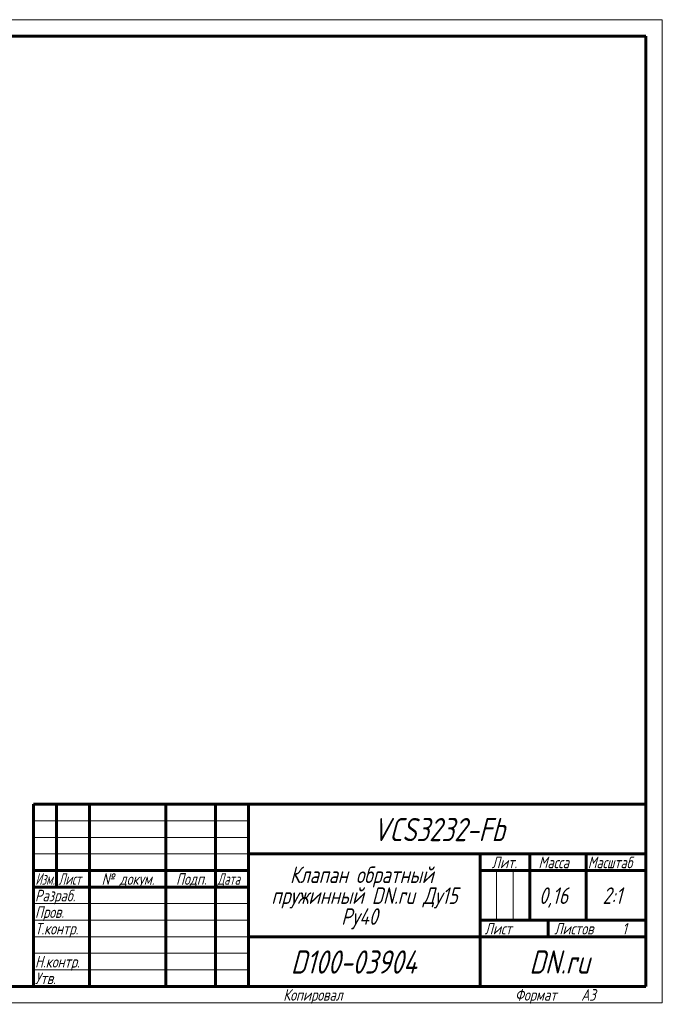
# Model space of a CAD drawing. Header units: millimetres. Extents: x 0 to 420, y 0 to 297.
# Tile 6 of 6: x 226 to 420, y 0 to 297. Entities that reach past the tile are written whole.
import ezdxf

# ---------------------------------------------------------------- set-up
doc = ezdxf.new("R2010")
doc.units = ezdxf.units.MM
doc.linetypes.add('K5LT_BASIC', pattern=[0])
doc.linetypes.add('K5LT_THIN', pattern=[0])
doc.styles.add('KTEXTSTYLE', font='GOST_AU.SHX', dxfattribs={"width": 0.96, "height": 5})

# ---------------------------------------------------------------- blocks, each defined once
blk = doc.blocks.new('U42')
at = {"color": 7, "linetype": 'K5LT_THIN', "lineweight": 18, "true_color": 0xffffff}
for p, q in [((0, 297), (420, 297)), ((420, 297), (420, 0)), ((230, 55), (295, 55)), ((230, 50), (295, 50)), ((230, 45), (295, 45)), ((369.96, 25), (369.96, 40)), ((374.98, 25), (374.98, 40)), ((230, 30), (295, 30)), ((230, 25), (295, 25)), ((230, 20), (295, 20)), ((230, 15), (295, 15)), ((230, 10), (295, 10)), ((420, 0), (0, 0))]:
    blk.add_line(p, q, dxfattribs=at)
at = {"color": 143, "linetype": 'K5LT_BASIC', "lineweight": 60, "true_color": 0x33acca}
for p, q in [((20, 292), (415, 292)), ((415, 292), (415, 5)), ((230, 60), (415, 60)), ((230, 5), (230, 60)), ((237, 35), (237, 60)), ((247, 5), (247, 60)), ((270, 5), (270, 60)), ((285, 5), (285, 60)), ((295, 5), (295, 60)), ((295, 45), (415, 45)), ((365, 5), (365, 45)), ((380, 25), (380, 45)), ((397, 25), (397, 45)), ((230, 40), (295, 40)), ((365, 40), (380, 40)), ((380, 40), (415, 40)), ((230, 35), (295, 35)), ((365, 25), (415, 25)), ((385.57, 20), (385.57, 25)), ((295, 20), (365, 20)), ((365, 20), (415, 20)), ((415, 5), (20, 5))]:
    blk.add_line(p, q, dxfattribs=at)
at = {"color": 7, "attachment_point": 1, "style": 'KTEXTSTYLE'}
for s, insert, char_height in [('\\H5.0;\\W1.000;\\Q15;\\Q15;\\W0.965;\\H7.00;VCS3232-Fb', (332.61, 55.86), 7), ('\\H5.0;\\W1.000;\\Q15;\\Q15;\\W0.965;Клапан обратный', (307.53, 41.21), 5), ('\\H5.0;\\W1.000;\\Q15;\\Q15;\\W0.965;\\H3.50;Лит.', (368.47, 44.18), 3.5), ('\\H5.0;\\W1.000;\\Q15;\\Q15;\\W0.965;\\H3.50;Масса', (382.58, 44.18), 3.5), ('\\H5.0;\\W1.000;\\Q15;\\Q15;\\W0.930;\\H3.50;Масштаб', (397.52, 44.18), 3.5), ('\\H5.0;\\W1.000;\\Q15;\\Q15;\\W0.784;\\H3.50;Изм.', (230.62, 39.18), 3.5), ('\\H5.0;\\W1.000;\\Q15;\\Q15;\\W0.799;\\H3.50;Лист', (237.61, 39.18), 3.5), ('\\H5.0;\\W1.000;\\Q15;\\Q15;\\W0.965;\\H3.50;№ докум.', (250.63, 39.18), 3.5), ('\\H5.0;\\W1.000;\\Q15;\\Q15;\\W0.965;\\H3.50;Подп.', (273.1, 39.18), 3.5), ('\\H5.0;\\W1.000;\\Q15;\\Q15;\\W0.799;\\H3.50;Дата', (285.61, 39.18), 3.5), ('\\H5.0;\\W1.000;\\Q15;\\Q15;\\W0.965;\\H3.50;Разраб.', (230.5, 34.18), 3.5), ('\\H5.0;\\W1.000;\\Q15;\\Q15;\\W0.965;пружинный DN.ru Ду15', (301.9, 34.9), 5), ('\\H5.0;\\W1.000;\\Q15;\\Q15;\\W0.965;0,16', (382.76, 34.9), 5), ('\\H5.0;\\W1.000;\\Q15;\\Q15;\\W0.965;{\\c16737820;2:1}', (401.92, 34.9), 5), ('\\H5.0;\\W1.000;\\Q15;\\Q15;\\W0.965;\\H3.50;Пров.', (230.5, 29.18), 3.5), ('\\H5.0;\\W1.000;\\Q15;\\Q15;\\W0.965;Ру40', (323, 28.59), 5), ('\\H5.0;\\W1.000;\\Q15;\\Q15;\\W0.965;\\H3.50;Т.контр.', (230.5, 24.18), 3.5), ('\\H5.0;\\W1.000;\\Q15;\\Q15;\\W0.965;\\H3.50;Лист', (366.32, 24.18), 3.5), ('\\H5.0;\\W1.000;\\Q15;\\Q15;\\W0.965;\\H3.50;Листов', (387.36, 24.18), 3.5), ('\\H5.0;\\W1.000;\\Q15;\\Q15;\\W0.965;\\H3.50;1', (407.91, 24.18), 3.5), ('\\H5.0;\\W1.000;\\Q15;\\Q15;\\W0.965;\\H7.00;D100-03904', (307.8, 15.86), 7), ('\\H5.0;\\W1.000;\\Q15;\\Q15;\\W0.965;\\H7.00;DN.ru', (379.84, 15.86), 7), ('\\H5.0;\\W1.000;\\Q15;\\Q15;\\W0.965;\\H3.50;Н.контр.', (230.5, 14.18), 3.5), ('\\H5.0;\\W1.000;\\Q15;\\Q15;\\W0.965;\\H3.50;Утв.', (230.5, 9.18), 3.5), ('\\H5.0;\\W1.000;\\Q15;\\Q15;\\W0.965;\\H3.50;Копировал', (305.5, 4.18), 3.5), ('\\H5.0;\\W1.000;\\Q15;\\Q15;\\W0.965;\\H3.50;Формат', (375.5, 4.18), 3.5), ('\\H5.0;\\W1.000;\\Q15;\\Q15;\\W0.965;\\H3.50;A3', (395.5, 4.18), 3.5)]:
    blk.add_mtext(s, dxfattribs=dict(at, insert=insert, char_height=char_height))

msp = doc.modelspace()

# ---------------------------------------------------------------- block references
msp.add_blockref('U42', (0, 0))

doc.saveas('drawing.dxf')
